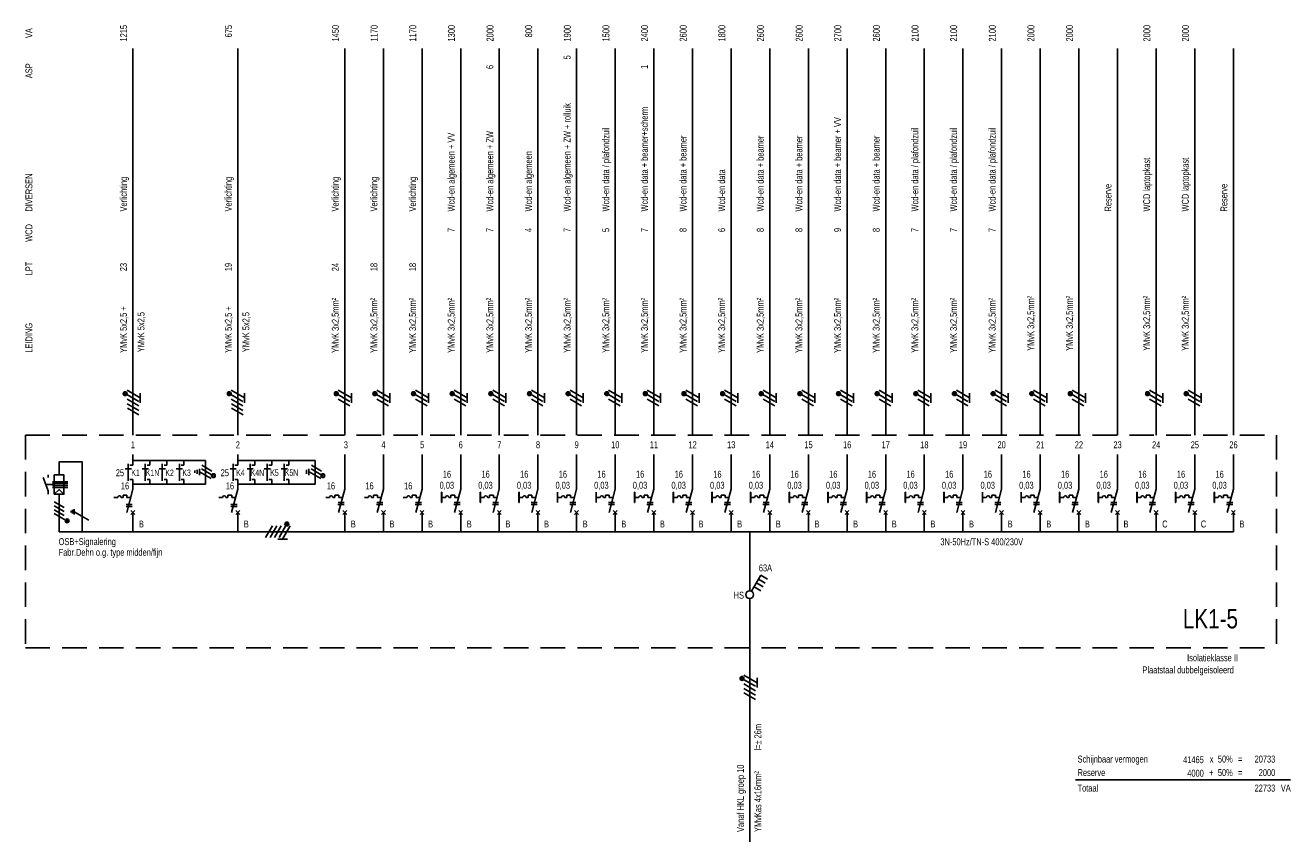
# Model space of a CAD drawing. Header units: millimetres. Extents: x -30977 to 210218, y -180497 to 109503.
# Tile 24 of 31: x 7973 to 40725, y -27609 to -6490. Entities that reach past the tile are written whole.
import ezdxf
from ezdxf.enums import TextEntityAlignment as Align

# ---------------------------------------------------------------- set-up
doc = ezdxf.new("R2010")
doc.units = ezdxf.units.MM
doc.header["$LTSCALE"] = 100
doc.linetypes.add('DASHED', pattern=[19.05, 12.7, -6.35])
doc.linetypes.add('HIDDEN', pattern=[9.525, 6.35, -3.175])
doc.layers.add('EL$1--_', color=3, linetype='Continuous')
doc.layers.add('ET------_SCHAKEL', color=7, linetype='Continuous')
doc.styles.add('SMAL', font='B-GBP.SHX', dxfattribs={"width": 0.8})

# ---------------------------------------------------------------- blocks, each defined once
blk = doc.blocks.new('STELSEL')
at = {"color": 7, "style": 'SMAL', "width": 0.8}
blk.add_attdef('STELSEL', text='', height=180, dxfattribs=at).set_placement((0, -350), align=Align.RIGHT)
blk = doc.blocks.new('KASTTYPE')
at = {"color": 4, "style": 'SMAL', "width": 0.8}
blk.add_attdef('KAST', text='', height=500, dxfattribs=at).set_placement((-500, 500), align=Align.RIGHT)
at = {"color": 7, "style": 'SMAL', "width": 0.8}
blk.add_attdef('TYPE', text='', height=180, dxfattribs=at).set_placement((-500, -350), align=Align.RIGHT)
blk = doc.blocks.new('ES-IS001')
at = {"color": 7, "linetype": 'Continuous', "style": 'SMAL', "width": 0.8}
for s, p in [('VA', (0, 10270)), ('ASP', (0, 9232)), ('DIVERSEN', (0, 5782)), ('WCD', (0, 5000)), ('LPT', (0, 4132)), ('LEIDING', (0, 2132))]:
    blk.add_text(s, height=180, rotation=90, dxfattribs=at).set_placement(p, align=Align.TOP_LEFT)
blk = doc.blocks.new('ES-IS000')
blk.add_line((0, 0), (0, 10000))
at = {"color": 7, "style": 'SMAL', "width": 0.8}
for tag, p in [('VA', (-150, 10610)), ('ASP', (-155, 9577)), ('WCD', (-155, 5358)), ('LPT', (-155, 4453))]:
    blk.add_attdef(tag, text='', height=180, rotation=90, dxfattribs=at).set_placement(p, align=Align.RIGHT)
for tag, p in [('DIVERSEN', (-155, 5783)), ('DIVERSEN', (343, 5799)), ('LEIDING', (-155, 2127)), ('LEIDING', (300, 2145))]:
    blk.add_attdef(tag, p, '', height=180, rotation=90, dxfattribs=at)
blk.add_attdef('GR', text='', height=180, dxfattribs=at).set_placement((2, -342), align=Align.MIDDLE)
blk = doc.blocks.new('ES-IT041')
for p, q in [((288, 500), (50, 87)), ((461, 400), (288, 500)), ((116, 202), (289, 102)), ((173, 301), (346, 201))]:
    blk.add_line(p, q)
blk.add_lwpolyline([(231, 400), (404, 300)])
blk.add_circle((0, 0), 100)
at = {"layer": 'ET------_SCHAKEL', "style": 'SMAL', "width": 0.8}
blk.add_attdef('SL', text='', height=180, dxfattribs=at).set_placement((407, 600), align=Align.CENTER)
blk = doc.blocks.new('ES-IS118')
blk.add_line((0, -5000), (0, 0))
at = {"color": 7, "style": 'SMAL', "width": 0.8}
for tag, p in [('LEIDING', (-150, -4750)), ('VANAF', (300, -4750))]:
    blk.add_attdef(tag, p, '', height=180, rotation=90, dxfattribs=at)
blk = doc.blocks.new('ES-ITG09')
for p, q in [((-318, -150), (-144, 150)), ((-202, -150), (-29, 150)), ((-87, -150), (87, 150)), ((29, -150), (206, 157)), ((121, -190), (318, 150)), ((281, 200), (181, 200)), ((277, 220), (185, 220)), ((277, 180), (185, 180)), ((261, 240), (201, 240)), ((261, 160), (201, 160)), ((-4, -190), (246, -190))]:
    blk.add_line(p, q)
blk.add_circle((231, 200), 50)
blk = doc.blocks.new('ES-IS107')
for p, q in [((0, 2000), (0, 1100)), ((0, 1100), (-161, 500)), ((-50, 450), (50, 550)), ((-50, 550), (50, 450)), ((0, 500), (0, 0))]:
    blk.add_line(p, q)
at = {"color": 7}
for p, q in [((-392, 888), (-490, 888)), ((-307, 888), (-255, 888)), ((-254, 950), (-154, 950)), ((-254, 889), (-254, 950)), ((-178, 704), (-17, 704)), ((-172, 754), (-17, 754)), ((-154, 950), (-154, 889)), ((-154, 889), (-57, 889))]:
    blk.add_line(p, q, dxfattribs=at)
blk.add_arc((-349, 888), 43.4, 0, 180, dxfattribs=at)
at = {"color": 7, "style": 'SMAL', "width": 0.8}
blk.add_attdef('IN', text='', height=180, dxfattribs=at).set_placement((-358, 1187), align=Align.MIDDLE)
blk = doc.blocks.new('ES-IS106')
for p, q in [((0, 2000), (0, 1100)), ((-497, 888), (-497, 1021)), ((-497, 1021), (-490, 1021)), ((-494, 1021), (-494, 754)), ((-490, 888), (-490, 1021)), ((0, 1100), (-161, 500)), ((-497, 754), (-497, 888)), ((-497, 754), (-490, 754)), ((-490, 754), (-490, 888)), ((-50, 450), (50, 550)), ((-50, 550), (50, 450)), ((0, 500), (0, 0))]:
    blk.add_line(p, q)
at = {"color": 7}
for p, q in [((-392, 888), (-490, 888)), ((-307, 888), (-255, 888)), ((-254, 950), (-154, 950)), ((-254, 889), (-254, 950)), ((-178, 704), (-17, 704)), ((-172, 754), (-17, 754)), ((-154, 950), (-154, 889)), ((-154, 889), (-57, 889))]:
    blk.add_line(p, q, dxfattribs=at)
blk.add_arc((-349, 888), 43.4, 0, 180, dxfattribs=at)
at = {"color": 7, "style": 'SMAL', "width": 0.8}
for tag, p in [('IN', (-355, 1488)), ('ID', (-358, 1187))]:
    blk.add_attdef(tag, text='', height=180, dxfattribs=at).set_placement(p, align=Align.MIDDLE)
blk = doc.blocks.new('*U146')
for p, q in [((-437, -157), (-264, 143)), ((-319, -153), (-146, 147)), ((-202, -150), (-29, 150)), ((-87, -150), (90, 157)), ((6, -190), (202, 150)), ((165, 200), (65, 200)), ((161, 220), (70, 220)), ((161, 180), (70, 180)), ((145, 240), (85, 240)), ((145, 160), (85, 160)), ((-119, -190), (131, -190))]:
    blk.add_line(p, q)
blk.add_circle((115, 200), 50)
blk = doc.blocks.new('*U147')
for p, q in [((-202, -150), (-29, 150)), ((-87, -150), (90, 157)), ((6, -190), (202, 150)), ((165, 200), (65, 200)), ((161, 220), (70, 220)), ((161, 180), (70, 180)), ((145, 240), (85, 240)), ((145, 160), (85, 160)), ((-119, -190), (131, -190))]:
    blk.add_line(p, q)
blk.add_circle((115, 200), 50)

msp = doc.modelspace()

# ---------------------------------------------------------------- linework, layer by layer
at = {"layer": 'EL$1--_', "color": 10, "linetype": 'HIDDEN'}
for p, q in [((7977, -17091), (40361, -17091)), ((7977, -17091), (7977, -22591)), ((40361, -17091), (40361, -22591)), ((7977, -22591), (40361, -22591))]:
    msp.add_line(p, q, dxfattribs=at)
at = {"layer": 'EL$1--_'}
for p, q in [((10758, -17591), (10758, -17871)), ((13473, -17591), (13473, -17871)), ((10558, -17967), (10719, -17967)), ((10999, -17967), (11160, -17967)), ((11199, -17748), (11199, -17871)), ((11440, -17967), (11601, -17967)), ((11640, -17748), (11640, -17871)), ((11881, -17967), (12042, -17967)), ((12080, -17748), (12080, -17871)), ((12359, -18005), (12359, -18065)), ((12420, -17992), (12420, -18092)), ((12480, -17966), (12480, -18131)), ((12538, -17966), (12841, -18141)), ((12545, -17872), (12805, -18022)), ((13273, -17967), (13434, -17967)), ((13714, -17967), (13875, -17967)), ((13914, -17748), (13914, -17871)), ((14155, -17967), (14316, -17967)), ((14355, -17748), (14355, -17871)), ((14596, -17967), (14757, -17967)), ((14796, -17748), (14796, -17871)), ((15254, -17992), (15254, -18092)), ((15313, -17966), (15313, -18131)), ((15371, -17966), (15675, -18141)), ((15378, -17872), (15638, -18022)), ((8567, -18535), (8438, -18189)), ((8567, -18120), (8567, -18189)), ((10758, -18237), (10758, -18491)), ((11199, -18237), (11199, -18360)), ((11640, -18237), (11640, -18360)), ((12080, -18237), (12080, -18360)), ((12485, -18039), (12788, -18214)), ((13473, -18237), (13473, -18491)), ((13914, -18237), (13914, -18360)), ((14355, -18237), (14355, -18360)), ((14796, -18237), (14796, -18360)), ((15318, -18039), (15621, -18214)), ((8567, -18620), (8567, -18535)), ((10504, -18702), (10504, -18641)), ((10504, -18641), (10604, -18641)), ((10758, -18491), (10597, -19091)), ((10604, -18641), (10604, -18702)), ((13219, -18702), (13219, -18641)), ((13219, -18641), (13319, -18641)), ((13473, -18491), (13312, -19091)), ((13319, -18641), (13319, -18702)), ((8719, -18817), (8979, -18967)), ((8719, -18919), (8979, -19069)), ((10366, -18703), (10267, -18703)), ((10451, -18703), (10503, -18703)), ((10580, -18887), (10740, -18887)), ((10580, -18937), (10740, -18937)), ((10604, -18702), (10701, -18702)), ((13081, -18703), (12982, -18703)), ((13166, -18703), (13218, -18703)), ((13295, -18887), (13456, -18887)), ((13295, -18937), (13456, -18937)), ((13319, -18702), (13416, -18702)), ((8719, -19021), (8979, -19171)), ((8719, -19119), (9015, -19291)), ((9236, -19072), (9615, -19291)), ((10708, -19141), (10808, -19041)), ((10708, -19041), (10808, -19141)), ((10758, -19091), (10758, -19591)), ((13423, -19141), (13523, -19041)), ((13423, -19041), (13523, -19141)), ((13473, -19091), (13473, -19591))]:
    msp.add_line(p, q, dxfattribs=at)
for points in [[(8849, -18120), (8849, -17786), (9449, -17786), (9449, -19591)], [(10639, -18277), (10639, -17831)], [(10758, -17871), (10683, -17871)], [(12640, -17748), (10758, -17748)], [(11079, -18277), (11079, -17831)], [(11199, -17871), (11124, -17871)], [(11520, -18277), (11520, -17831)], [(11640, -17871), (11565, -17871)], [(11961, -18277), (11961, -17831)], [(12080, -17871), (12005, -17871)], [(12640, -17748), (12640, -18360)], [(13354, -18277), (13354, -17831)], [(13473, -17871), (13398, -17871)], [(15473, -17748), (13473, -17748)], [(13795, -18277), (13795, -17831)], [(13914, -17871), (13839, -17871)], [(14235, -18277), (14235, -17831)], [(14355, -17871), (14280, -17871)], [(14676, -18277), (14676, -17831)], [(14796, -17871), (14721, -17871)], [(15473, -17748), (15473, -18360)], [(8674, -18296), (9074, -18296)], [(10758, -18237), (10683, -18237)], [(11199, -18237), (11124, -18237)], [(11640, -18237), (11565, -18237)], [(12080, -18237), (12005, -18237)], [(13473, -18237), (13398, -18237)], [(13914, -18237), (13839, -18237)], [(14355, -18237), (14280, -18237)], [(14796, -18237), (14721, -18237)], [(8674, -18346), (9074, -18346)], [(8674, -18396), (9074, -18396)], [(8674, -18446), (9074, -18446)], [(8974, -18620), (8849, -18501), (8724, -18620)], [(8849, -19591), (8849, -18620)], [(12640, -18360), (10758, -18360)], [(15473, -18360), (13473, -18360)], [(9160, -19053), (9160, -19091)], [(9198, -19028), (9198, -19116)], [(9236, -19003), (9236, -19141)], [(39242, -19591), (8849, -19591)], [(26723, -21118), (26723, -19591)], [(26723, -21986), (26723, -21318)], [(26723, -22609), (26723, -21986)], [(35153, -26010), (40720, -26010)]]:
    msp.add_lwpolyline(points, dxfattribs=at)
msp.add_lwpolyline([(8724, -18620), (8974, -18620), (8974, -18120), (8724, -18120)], close=True, dxfattribs=at)
at = {"layer": 'EL$1--_', "linetype": 'DASHED'}
msp.add_lwpolyline([(8724, -18370), (8505, -18370)], dxfattribs=at)
at = {"layer": 'EL$1--_'}
for centre, radius in [((12841, -18141), 50), ((12841, -18141), 40), ((15675, -18141), 50), ((15675, -18141), 40), ((9057, -19310), 50), ((9057, -19310), 40), ((9057, -19310), 30), ((9057, -19310), 20), ((9057, -19310), 10)]:
    msp.add_circle(centre, radius, dxfattribs=at)
for centre in [(10409, -18703), (13124, -18703)]:
    msp.add_arc(centre, 43.4, 0, 180, dxfattribs=at)

# ---------------------------------------------------------------- block references
ref = msp.add_blockref('ES-IS000', (10758, -17091), dxfattribs=at)
ref.add_attrib('GR', '1', dxfattribs={"layer": '0', "color": 7, "height": 180, "style": 'SMAL', "width": 0.8}).set_placement((10760, -17341), align=Align.MIDDLE)
ref.add_attrib('LEIDING', 'YMvK 5x2,5 +', (10603, -14964), dxfattribs={"layer": '0', "color": 7, "height": 180, "rotation": 90, "style": 'SMAL', "width": 0.8})
ref.add_attrib('LEIDING', 'YMvK 5x2,5', (11058, -14946), dxfattribs={"layer": '0', "color": 7, "height": 180, "rotation": 90, "style": 'SMAL', "width": 0.8})
ref.add_attrib('LPT', '23', dxfattribs={"layer": '0', "color": 7, "height": 180, "rotation": 90, "style": 'SMAL', "width": 0.8}).set_placement((10603, -12637), align=Align.RIGHT)
ref.add_attrib('DIVERSEN', 'Verlichting', (10603, -11307), dxfattribs={"layer": '0', "color": 7, "height": 180, "rotation": 90, "style": 'SMAL', "width": 0.8})
ref.add_attrib('VA', '1215', dxfattribs={"layer": '0', "color": 7, "height": 180, "rotation": 90, "style": 'SMAL', "width": 0.8}).set_placement((10608, -6481), align=Align.RIGHT)
ref = msp.add_blockref('ES-IS000', (13473, -17091), dxfattribs=at)
ref.add_attrib('GR', '2', dxfattribs={"layer": '0', "color": 7, "height": 180, "style": 'SMAL', "width": 0.8}).set_placement((13475, -17341), align=Align.MIDDLE)
ref.add_attrib('LEIDING', 'YMvK 5x2,5 +', (13318, -14964), dxfattribs={"layer": '0', "color": 7, "height": 180, "rotation": 90, "style": 'SMAL', "width": 0.8})
ref.add_attrib('LEIDING', 'YMvK 5x2,5', (13773, -14946), dxfattribs={"layer": '0', "color": 7, "height": 180, "rotation": 90, "style": 'SMAL', "width": 0.8})
ref.add_attrib('LPT', '19', dxfattribs={"layer": '0', "color": 7, "height": 180, "rotation": 90, "style": 'SMAL', "width": 0.8}).set_placement((13318, -12637), align=Align.RIGHT)
ref.add_attrib('DIVERSEN', 'Verlichting', (13318, -11307), dxfattribs={"layer": '0', "color": 7, "height": 180, "rotation": 90, "style": 'SMAL', "width": 0.8})
ref.add_attrib('VA', '675', dxfattribs={"layer": '0', "color": 7, "height": 180, "rotation": 90, "style": 'SMAL', "width": 0.8}).set_placement((13323, -6481), align=Align.RIGHT)
ref = msp.add_blockref('ES-IS000', (16242, -17091), dxfattribs=at)
ref.add_attrib('GR', ' 3', dxfattribs={"layer": '0', "color": 7, "height": 180, "style": 'SMAL', "width": 0.8}).set_placement((16244, -17341), align=Align.MIDDLE)
ref.add_attrib('LEIDING', 'YMvK 3x2,5mm²', (16087, -14964), dxfattribs={"layer": '0', "color": 7, "height": 180, "rotation": 90, "style": 'SMAL', "width": 0.8})
ref.add_attrib('LPT', '24', dxfattribs={"layer": '0', "color": 7, "height": 180, "rotation": 90, "style": 'SMAL', "width": 0.8}).set_placement((16087, -12637), align=Align.RIGHT)
ref.add_attrib('DIVERSEN', 'Verlichting', (16087, -11307), dxfattribs={"layer": '0', "color": 7, "height": 180, "rotation": 90, "style": 'SMAL', "width": 0.8})
ref.add_attrib('VA', '1450', dxfattribs={"layer": '0', "color": 7, "height": 180, "rotation": 90, "style": 'SMAL', "width": 0.8}).set_placement((16092, -6481), align=Align.RIGHT)
ref = msp.add_blockref('ES-IS000', (17242, -17091), dxfattribs=at)
ref.add_attrib('GR', '4', dxfattribs={"layer": '0', "color": 7, "height": 180, "style": 'SMAL', "width": 0.8}).set_placement((17244, -17341), align=Align.MIDDLE)
ref.add_attrib('LEIDING', 'YMvK 3x2,5mm²', (17087, -14964), dxfattribs={"layer": '0', "color": 7, "height": 180, "rotation": 90, "style": 'SMAL', "width": 0.8})
ref.add_attrib('LPT', '18', dxfattribs={"layer": '0', "color": 7, "height": 180, "rotation": 90, "style": 'SMAL', "width": 0.8}).set_placement((17087, -12637), align=Align.RIGHT)
ref.add_attrib('DIVERSEN', 'Verlichting', (17087, -11307), dxfattribs={"layer": '0', "color": 7, "height": 180, "rotation": 90, "style": 'SMAL', "width": 0.8})
ref.add_attrib('VA', '1170', dxfattribs={"layer": '0', "color": 7, "height": 180, "rotation": 90, "style": 'SMAL', "width": 0.8}).set_placement((17092, -6481), align=Align.RIGHT)
ref = msp.add_blockref('ES-IS000', (18242, -17091), dxfattribs=at)
ref.add_attrib('GR', '5', dxfattribs={"layer": '0', "color": 7, "height": 180, "style": 'SMAL', "width": 0.8}).set_placement((18244, -17341), align=Align.MIDDLE)
ref.add_attrib('LEIDING', 'YMvK 3x2,5mm²', (18087, -14964), dxfattribs={"layer": '0', "color": 7, "height": 180, "rotation": 90, "style": 'SMAL', "width": 0.8})
ref.add_attrib('LPT', '18', dxfattribs={"layer": '0', "color": 7, "height": 180, "rotation": 90, "style": 'SMAL', "width": 0.8}).set_placement((18087, -12637), align=Align.RIGHT)
ref.add_attrib('DIVERSEN', 'Verlichting', (18087, -11307), dxfattribs={"layer": '0', "color": 7, "height": 180, "rotation": 90, "style": 'SMAL', "width": 0.8})
ref.add_attrib('VA', '1170', dxfattribs={"layer": '0', "color": 7, "height": 180, "rotation": 90, "style": 'SMAL', "width": 0.8}).set_placement((18092, -6481), align=Align.RIGHT)
ref = msp.add_blockref('ES-IS000', (19242, -17091), dxfattribs=at)
ref.add_attrib('GR', '6', dxfattribs={"layer": '0', "color": 7, "height": 180, "style": 'SMAL', "width": 0.8}).set_placement((19244, -17341), align=Align.MIDDLE)
ref.add_attrib('LEIDING', 'YMvK 3x2,5mm²', (19087, -14964), dxfattribs={"layer": '0', "color": 7, "height": 180, "rotation": 90, "style": 'SMAL', "width": 0.8})
ref.add_attrib('WCD', '7', dxfattribs={"layer": '0', "color": 7, "height": 180, "rotation": 90, "style": 'SMAL', "width": 0.8}).set_placement((19087, -11732), align=Align.RIGHT)
ref.add_attrib('DIVERSEN', 'Wcd-en algemeen + VV', (19087, -11307), dxfattribs={"layer": '0', "color": 7, "height": 180, "rotation": 90, "style": 'SMAL', "width": 0.8})
ref.add_attrib('VA', '1300', dxfattribs={"layer": '0', "color": 7, "height": 180, "rotation": 90, "style": 'SMAL', "width": 0.8}).set_placement((19092, -6481), align=Align.RIGHT)
ref = msp.add_blockref('ES-IS000', (20242, -17091), dxfattribs=at)
ref.add_attrib('GR', '7', dxfattribs={"layer": '0', "color": 7, "height": 180, "style": 'SMAL', "width": 0.8}).set_placement((20244, -17341), align=Align.MIDDLE)
ref.add_attrib('LEIDING', 'YMvK 3x2,5mm²', (20087, -14964), dxfattribs={"layer": '0', "color": 7, "height": 180, "rotation": 90, "style": 'SMAL', "width": 0.8})
ref.add_attrib('WCD', '7', dxfattribs={"layer": '0', "color": 7, "height": 180, "rotation": 90, "style": 'SMAL', "width": 0.8}).set_placement((20087, -11732), align=Align.RIGHT)
ref.add_attrib('DIVERSEN', 'Wcd-en algemeen + ZW', (20087, -11307), dxfattribs={"layer": '0', "color": 7, "height": 180, "rotation": 90, "style": 'SMAL', "width": 0.8})
ref.add_attrib('ASP', '6', dxfattribs={"layer": '0', "color": 7, "height": 180, "rotation": 90, "style": 'SMAL', "width": 0.8}).set_placement((20087, -7514), align=Align.RIGHT)
ref.add_attrib('VA', '2000', dxfattribs={"layer": '0', "color": 7, "height": 180, "rotation": 90, "style": 'SMAL', "width": 0.8}).set_placement((20092, -6481), align=Align.RIGHT)
ref = msp.add_blockref('ES-IS000', (21242, -17091), dxfattribs=at)
ref.add_attrib('GR', '8', dxfattribs={"layer": '0', "color": 7, "height": 180, "style": 'SMAL', "width": 0.8}).set_placement((21244, -17341), align=Align.MIDDLE)
ref.add_attrib('LEIDING', 'YMvK 3x2,5mm²', (21087, -14964), dxfattribs={"layer": '0', "color": 7, "height": 180, "rotation": 90, "style": 'SMAL', "width": 0.8})
ref.add_attrib('WCD', '4', dxfattribs={"layer": '0', "color": 7, "height": 180, "rotation": 90, "style": 'SMAL', "width": 0.8}).set_placement((21087, -11732), align=Align.RIGHT)
ref.add_attrib('DIVERSEN', 'Wcd-en algemeen', (21087, -11307), dxfattribs={"layer": '0', "color": 7, "height": 180, "rotation": 90, "style": 'SMAL', "width": 0.8})
ref.add_attrib('VA', '800', dxfattribs={"layer": '0', "color": 7, "height": 180, "rotation": 90, "style": 'SMAL', "width": 0.8}).set_placement((21092, -6481), align=Align.RIGHT)
ref = msp.add_blockref('ES-IS000', (22242, -17091), dxfattribs=at)
ref.add_attrib('GR', '9', dxfattribs={"layer": '0', "color": 7, "height": 180, "style": 'SMAL', "width": 0.8}).set_placement((22244, -17341), align=Align.MIDDLE)
ref.add_attrib('LEIDING', 'YMvK 3x2,5mm²', (22087, -14964), dxfattribs={"layer": '0', "color": 7, "height": 180, "rotation": 90, "style": 'SMAL', "width": 0.8})
ref.add_attrib('WCD', '7', dxfattribs={"layer": '0', "color": 7, "height": 180, "rotation": 90, "style": 'SMAL', "width": 0.8}).set_placement((22087, -11732), align=Align.RIGHT)
ref.add_attrib('DIVERSEN', 'Wcd-en algemeen + ZW + rolluik', (22087, -11307), dxfattribs={"layer": '0', "color": 7, "height": 180, "rotation": 90, "style": 'SMAL', "width": 0.8})
ref.add_attrib('ASP', '5', dxfattribs={"layer": '0', "color": 7, "height": 180, "rotation": 90, "style": 'SMAL', "width": 0.8}).set_placement((22087, -7265), align=Align.RIGHT)
ref.add_attrib('VA', '1900', dxfattribs={"layer": '0', "color": 7, "height": 180, "rotation": 90, "style": 'SMAL', "width": 0.8}).set_placement((22092, -6481), align=Align.RIGHT)
ref = msp.add_blockref('ES-IS000', (23242, -17091), dxfattribs=at)
ref.add_attrib('GR', '10', dxfattribs={"layer": '0', "color": 7, "height": 180, "style": 'SMAL', "width": 0.8}).set_placement((23244, -17341), align=Align.MIDDLE)
ref.add_attrib('LEIDING', 'YMvK 3x2,5mm²', (23087, -14964), dxfattribs={"layer": '0', "color": 7, "height": 180, "rotation": 90, "style": 'SMAL', "width": 0.8})
ref.add_attrib('WCD', '5', dxfattribs={"layer": '0', "color": 7, "height": 180, "rotation": 90, "style": 'SMAL', "width": 0.8}).set_placement((23087, -11732), align=Align.RIGHT)
ref.add_attrib('DIVERSEN', 'Wcd-en data / plafondzuil', (23087, -11307), dxfattribs={"layer": '0', "color": 7, "height": 180, "rotation": 90, "style": 'SMAL', "width": 0.8})
ref.add_attrib('VA', '1500', dxfattribs={"layer": '0', "color": 7, "height": 180, "rotation": 90, "style": 'SMAL', "width": 0.8}).set_placement((23092, -6481), align=Align.RIGHT)
ref = msp.add_blockref('ES-IS000', (24242, -17091), dxfattribs=at)
ref.add_attrib('GR', '11', dxfattribs={"layer": '0', "color": 7, "height": 180, "style": 'SMAL', "width": 0.8}).set_placement((24244, -17341), align=Align.MIDDLE)
ref.add_attrib('LEIDING', 'YMvK 3x2,5mm²', (24087, -14964), dxfattribs={"layer": '0', "color": 7, "height": 180, "rotation": 90, "style": 'SMAL', "width": 0.8})
ref.add_attrib('WCD', '7', dxfattribs={"layer": '0', "color": 7, "height": 180, "rotation": 90, "style": 'SMAL', "width": 0.8}).set_placement((24087, -11732), align=Align.RIGHT)
ref.add_attrib('DIVERSEN', 'Wcd-en data + beamer+scherm', (24087, -11307), dxfattribs={"layer": '0', "color": 7, "height": 180, "rotation": 90, "style": 'SMAL', "width": 0.8})
ref.add_attrib('ASP', '1', dxfattribs={"layer": '0', "color": 7, "height": 180, "rotation": 90, "style": 'SMAL', "width": 0.8}).set_placement((24087, -7514), align=Align.RIGHT)
ref.add_attrib('VA', '2400', dxfattribs={"layer": '0', "color": 7, "height": 180, "rotation": 90, "style": 'SMAL', "width": 0.8}).set_placement((24092, -6481), align=Align.RIGHT)
ref = msp.add_blockref('ES-IS000', (25242, -17091), dxfattribs=at)
ref.add_attrib('GR', '12', dxfattribs={"layer": '0', "color": 7, "height": 180, "style": 'SMAL', "width": 0.8}).set_placement((25244, -17341), align=Align.MIDDLE)
ref.add_attrib('LEIDING', 'YMvK 3x2,5mm²', (25087, -14964), dxfattribs={"layer": '0', "color": 7, "height": 180, "rotation": 90, "style": 'SMAL', "width": 0.8})
ref.add_attrib('WCD', '8', dxfattribs={"layer": '0', "color": 7, "height": 180, "rotation": 90, "style": 'SMAL', "width": 0.8}).set_placement((25087, -11732), align=Align.RIGHT)
ref.add_attrib('DIVERSEN', 'Wcd-en data + beamer', (25087, -11307), dxfattribs={"layer": '0', "color": 7, "height": 180, "rotation": 90, "style": 'SMAL', "width": 0.8})
ref.add_attrib('VA', '2600', dxfattribs={"layer": '0', "color": 7, "height": 180, "rotation": 90, "style": 'SMAL', "width": 0.8}).set_placement((25092, -6481), align=Align.RIGHT)
ref = msp.add_blockref('ES-IS000', (26242, -17091), dxfattribs=at)
ref.add_attrib('GR', '13', dxfattribs={"layer": '0', "color": 7, "height": 180, "style": 'SMAL', "width": 0.8}).set_placement((26244, -17341), align=Align.MIDDLE)
ref.add_attrib('LEIDING', 'YMvK 3x2,5mm²', (26087, -14964), dxfattribs={"layer": '0', "color": 7, "height": 180, "rotation": 90, "style": 'SMAL', "width": 0.8})
ref.add_attrib('WCD', '6', dxfattribs={"layer": '0', "color": 7, "height": 180, "rotation": 90, "style": 'SMAL', "width": 0.8}).set_placement((26087, -11732), align=Align.RIGHT)
ref.add_attrib('DIVERSEN', 'Wcd-en data ', (26087, -11307), dxfattribs={"layer": '0', "color": 7, "height": 180, "rotation": 90, "style": 'SMAL', "width": 0.8})
ref.add_attrib('VA', '1800', dxfattribs={"layer": '0', "color": 7, "height": 180, "rotation": 90, "style": 'SMAL', "width": 0.8}).set_placement((26092, -6481), align=Align.RIGHT)
ref = msp.add_blockref('ES-IS000', (27242, -17091), dxfattribs=at)
ref.add_attrib('GR', '14', dxfattribs={"layer": '0', "color": 7, "height": 180, "style": 'SMAL', "width": 0.8}).set_placement((27244, -17341), align=Align.MIDDLE)
ref.add_attrib('LEIDING', 'YMvK 3x2,5mm²', (27087, -14964), dxfattribs={"layer": '0', "color": 7, "height": 180, "rotation": 90, "style": 'SMAL', "width": 0.8})
ref.add_attrib('WCD', '8', dxfattribs={"layer": '0', "color": 7, "height": 180, "rotation": 90, "style": 'SMAL', "width": 0.8}).set_placement((27087, -11732), align=Align.RIGHT)
ref.add_attrib('DIVERSEN', 'Wcd-en data + beamer', (27087, -11307), dxfattribs={"layer": '0', "color": 7, "height": 180, "rotation": 90, "style": 'SMAL', "width": 0.8})
ref.add_attrib('VA', '2600', dxfattribs={"layer": '0', "color": 7, "height": 180, "rotation": 90, "style": 'SMAL', "width": 0.8}).set_placement((27092, -6481), align=Align.RIGHT)
ref = msp.add_blockref('ES-IS000', (28242, -17091), dxfattribs=at)
ref.add_attrib('GR', '15', dxfattribs={"layer": '0', "color": 7, "height": 180, "style": 'SMAL', "width": 0.8}).set_placement((28244, -17341), align=Align.MIDDLE)
ref.add_attrib('LEIDING', 'YMvK 3x2,5mm²', (28087, -14964), dxfattribs={"layer": '0', "color": 7, "height": 180, "rotation": 90, "style": 'SMAL', "width": 0.8})
ref.add_attrib('WCD', '8', dxfattribs={"layer": '0', "color": 7, "height": 180, "rotation": 90, "style": 'SMAL', "width": 0.8}).set_placement((28087, -11732), align=Align.RIGHT)
ref.add_attrib('DIVERSEN', 'Wcd-en data + beamer', (28087, -11307), dxfattribs={"layer": '0', "color": 7, "height": 180, "rotation": 90, "style": 'SMAL', "width": 0.8})
ref.add_attrib('VA', '2600', dxfattribs={"layer": '0', "color": 7, "height": 180, "rotation": 90, "style": 'SMAL', "width": 0.8}).set_placement((28092, -6481), align=Align.RIGHT)
ref = msp.add_blockref('ES-IS000', (29242, -17091), dxfattribs=at)
ref.add_attrib('GR', '16', dxfattribs={"layer": '0', "color": 7, "height": 180, "style": 'SMAL', "width": 0.8}).set_placement((29244, -17341), align=Align.MIDDLE)
ref.add_attrib('LEIDING', 'YMvK 3x2,5mm²', (29087, -14964), dxfattribs={"layer": '0', "color": 7, "height": 180, "rotation": 90, "style": 'SMAL', "width": 0.8})
ref.add_attrib('WCD', '9', dxfattribs={"layer": '0', "color": 7, "height": 180, "rotation": 90, "style": 'SMAL', "width": 0.8}).set_placement((29087, -11732), align=Align.RIGHT)
ref.add_attrib('DIVERSEN', 'Wcd-en data + beamer + VV', (29087, -11307), dxfattribs={"layer": '0', "color": 7, "height": 180, "rotation": 90, "style": 'SMAL', "width": 0.8})
ref.add_attrib('VA', '2700', dxfattribs={"layer": '0', "color": 7, "height": 180, "rotation": 90, "style": 'SMAL', "width": 0.8}).set_placement((29092, -6481), align=Align.RIGHT)
ref = msp.add_blockref('ES-IS000', (30242, -17091), dxfattribs=at)
ref.add_attrib('GR', '17', dxfattribs={"layer": '0', "color": 7, "height": 180, "style": 'SMAL', "width": 0.8}).set_placement((30244, -17341), align=Align.MIDDLE)
ref.add_attrib('LEIDING', 'YMvK 3x2,5mm²', (30087, -14964), dxfattribs={"layer": '0', "color": 7, "height": 180, "rotation": 90, "style": 'SMAL', "width": 0.8})
ref.add_attrib('WCD', '8', dxfattribs={"layer": '0', "color": 7, "height": 180, "rotation": 90, "style": 'SMAL', "width": 0.8}).set_placement((30087, -11732), align=Align.RIGHT)
ref.add_attrib('DIVERSEN', 'Wcd-en data + beamer', (30087, -11307), dxfattribs={"layer": '0', "color": 7, "height": 180, "rotation": 90, "style": 'SMAL', "width": 0.8})
ref.add_attrib('VA', '2600', dxfattribs={"layer": '0', "color": 7, "height": 180, "rotation": 90, "style": 'SMAL', "width": 0.8}).set_placement((30092, -6481), align=Align.RIGHT)
ref = msp.add_blockref('ES-IS000', (31242, -17091), dxfattribs=at)
ref.add_attrib('GR', '18', dxfattribs={"layer": '0', "color": 7, "height": 180, "style": 'SMAL', "width": 0.8}).set_placement((31244, -17341), align=Align.MIDDLE)
ref.add_attrib('LEIDING', 'YMvK 3x2,5mm²', (31087, -14964), dxfattribs={"layer": '0', "color": 7, "height": 180, "rotation": 90, "style": 'SMAL', "width": 0.8})
ref.add_attrib('WCD', '7', dxfattribs={"layer": '0', "color": 7, "height": 180, "rotation": 90, "style": 'SMAL', "width": 0.8}).set_placement((31087, -11732), align=Align.RIGHT)
ref.add_attrib('DIVERSEN', 'Wcd-en data / plafondzuil', (31087, -11307), dxfattribs={"layer": '0', "color": 7, "height": 180, "rotation": 90, "style": 'SMAL', "width": 0.8})
ref.add_attrib('VA', '2100', dxfattribs={"layer": '0', "color": 7, "height": 180, "rotation": 90, "style": 'SMAL', "width": 0.8}).set_placement((31092, -6481), align=Align.RIGHT)
ref = msp.add_blockref('ES-IS000', (32242, -17091), dxfattribs=at)
ref.add_attrib('GR', '19', dxfattribs={"layer": '0', "color": 7, "height": 180, "style": 'SMAL', "width": 0.8}).set_placement((32244, -17341), align=Align.MIDDLE)
ref.add_attrib('LEIDING', 'YMvK 3x2,5mm²', (32087, -14964), dxfattribs={"layer": '0', "color": 7, "height": 180, "rotation": 90, "style": 'SMAL', "width": 0.8})
ref.add_attrib('WCD', '7', dxfattribs={"layer": '0', "color": 7, "height": 180, "rotation": 90, "style": 'SMAL', "width": 0.8}).set_placement((32087, -11732), align=Align.RIGHT)
ref.add_attrib('DIVERSEN', 'Wcd-en data / plafondzuil', (32087, -11307), dxfattribs={"layer": '0', "color": 7, "height": 180, "rotation": 90, "style": 'SMAL', "width": 0.8})
ref.add_attrib('VA', '2100', dxfattribs={"layer": '0', "color": 7, "height": 180, "rotation": 90, "style": 'SMAL', "width": 0.8}).set_placement((32092, -6481), align=Align.RIGHT)
ref = msp.add_blockref('ES-IS000', (33242, -17091), dxfattribs=at)
ref.add_attrib('GR', '20', dxfattribs={"layer": '0', "color": 7, "height": 180, "style": 'SMAL', "width": 0.8}).set_placement((33244, -17341), align=Align.MIDDLE)
ref.add_attrib('LEIDING', 'YMvK 3x2,5mm²', (33087, -14964), dxfattribs={"layer": '0', "color": 7, "height": 180, "rotation": 90, "style": 'SMAL', "width": 0.8})
ref.add_attrib('WCD', '7', dxfattribs={"layer": '0', "color": 7, "height": 180, "rotation": 90, "style": 'SMAL', "width": 0.8}).set_placement((33087, -11732), align=Align.RIGHT)
ref.add_attrib('DIVERSEN', 'Wcd-en data / plafondzuil', (33087, -11307), dxfattribs={"layer": '0', "color": 7, "height": 180, "rotation": 90, "style": 'SMAL', "width": 0.8})
ref.add_attrib('VA', '2100', dxfattribs={"layer": '0', "color": 7, "height": 180, "rotation": 90, "style": 'SMAL', "width": 0.8}).set_placement((33092, -6481), align=Align.RIGHT)
ref = msp.add_blockref('ES-IS000', (34242, -17091), dxfattribs=at)
ref.add_attrib('GR', '21', dxfattribs={"layer": '0', "color": 7, "height": 180, "style": 'SMAL', "width": 0.8}).set_placement((34244, -17341), align=Align.MIDDLE)
ref.add_attrib('LEIDING', ' YMvK 3x2,5mm²', (34087, -14964), dxfattribs={"layer": '0', "color": 7, "height": 180, "rotation": 90, "style": 'SMAL', "width": 0.8})
ref.add_attrib('VA', ' 2000', dxfattribs={"layer": '0', "color": 7, "height": 180, "rotation": 90, "style": 'SMAL', "width": 0.8}).set_placement((34092, -6481), align=Align.RIGHT)
ref = msp.add_blockref('ES-IS000', (35242, -17091), dxfattribs=at)
ref.add_attrib('GR', '22', dxfattribs={"layer": '0', "color": 7, "height": 180, "style": 'SMAL', "width": 0.8}).set_placement((35244, -17341), align=Align.MIDDLE)
ref.add_attrib('LEIDING', ' YMvK 3x2,5mm²', (35087, -14964), dxfattribs={"layer": '0', "color": 7, "height": 180, "rotation": 90, "style": 'SMAL', "width": 0.8})
ref.add_attrib('VA', ' 2000', dxfattribs={"layer": '0', "color": 7, "height": 180, "rotation": 90, "style": 'SMAL', "width": 0.8}).set_placement((35092, -6481), align=Align.RIGHT)
ref = msp.add_blockref('ES-IS000', (37242, -17091), dxfattribs=at)
ref.add_attrib('GR', '24', dxfattribs={"layer": '0', "color": 7, "height": 180, "style": 'SMAL', "width": 0.8}).set_placement((37244, -17341), align=Align.MIDDLE)
ref.add_attrib('LEIDING', ' YMvK 3x2,5mm²', (37087, -14964), dxfattribs={"layer": '0', "color": 7, "height": 180, "rotation": 90, "style": 'SMAL', "width": 0.8})
ref.add_attrib('DIVERSEN', 'WCD laptopkast', (37087, -11307), dxfattribs={"layer": '0', "color": 7, "height": 180, "rotation": 90, "style": 'SMAL', "width": 0.8})
ref.add_attrib('VA', ' 2000', dxfattribs={"layer": '0', "color": 7, "height": 180, "rotation": 90, "style": 'SMAL', "width": 0.8}).set_placement((37092, -6481), align=Align.RIGHT)
ref = msp.add_blockref('ES-IS000', (38242, -17091), dxfattribs=at)
ref.add_attrib('GR', '25', dxfattribs={"layer": '0', "color": 7, "height": 180, "style": 'SMAL', "width": 0.8}).set_placement((38244, -17341), align=Align.MIDDLE)
ref.add_attrib('LEIDING', ' YMvK 3x2,5mm²', (38087, -14964), dxfattribs={"layer": '0', "color": 7, "height": 180, "rotation": 90, "style": 'SMAL', "width": 0.8})
ref.add_attrib('DIVERSEN', 'WCD laptopkast', (38087, -11307), dxfattribs={"layer": '0', "color": 7, "height": 180, "rotation": 90, "style": 'SMAL', "width": 0.8})
ref.add_attrib('VA', ' 2000', dxfattribs={"layer": '0', "color": 7, "height": 180, "rotation": 90, "style": 'SMAL', "width": 0.8}).set_placement((38092, -6481), align=Align.RIGHT)
for name, p in [('ES-IS001', (7977, -17091)), ('ES-ITG09', (14512, -19591))]:
    msp.add_blockref(name, p, dxfattribs=at)
ref = msp.add_blockref('ES-IS000', (36242, -17091), dxfattribs=at)
ref.add_attrib('GR', '23', dxfattribs={"layer": '0', "color": 7, "height": 180, "style": 'SMAL', "width": 0.8}).set_placement((36244, -17341), align=Align.MIDDLE)
ref.add_attrib('DIVERSEN', 'Reserve', (36087, -11307), dxfattribs={"layer": '0', "color": 7, "height": 180, "rotation": 90, "style": 'SMAL', "width": 0.8})
ref = msp.add_blockref('ES-IS000', (39242, -17091), dxfattribs=at)
ref.add_attrib('GR', '26', dxfattribs={"layer": '0', "color": 7, "height": 180, "style": 'SMAL', "width": 0.8}).set_placement((39244, -17341), align=Align.MIDDLE)
ref.add_attrib('DIVERSEN', 'Reserve', (39087, -11307), dxfattribs={"layer": '0', "color": 7, "height": 180, "rotation": 90, "style": 'SMAL', "width": 0.8})
at = {"layer": 'EL$1--_', "rotation": 90}
for name, p in [('*U146', (10758, -16134)), ('*U146', (13453, -16134)), ('*U147', (16222, -16134)), ('*U147', (17222, -16134)), ('*U147', (18222, -16134)), ('*U147', (19222, -16134)), ('*U147', (20222, -16134)), ('*U147', (21222, -16134)), ('*U147', (22222, -16134)), ('*U147', (23222, -16134)), ('*U147', (24222, -16134)), ('*U147', (25222, -16134)), ('*U147', (26222, -16134)), ('*U147', (27222, -16134)), ('*U147', (28222, -16134)), ('*U147', (29222, -16134)), ('*U147', (30222, -16134)), ('*U147', (31222, -16134)), ('*U147', (32222, -16134)), ('*U147', (33222, -16134)), ('*U147', (34222, -16134)), ('*U147', (35222, -16134)), ('*U147', (37222, -16134)), ('*U147', (38222, -16134)), ('ES-ITG09', (26723, -23617))]:
    msp.add_blockref(name, p, dxfattribs=at)
at = {"layer": 'EL$1--_'}
for name, p, values in [('ES-IS107', (16242, -19591), {'IN': '16'}), ('ES-IS107', (17242, -19591), {'IN': '16'}), ('ES-IS107', (18242, -19591), {'IN': '16'}), ('ES-IS106', (19242, -19591), {'IN': '16', 'ID': '0,03'}), ('ES-IS106', (20242, -19591), {'IN': '16', 'ID': '0,03'}), ('ES-IS106', (21242, -19591), {'IN': '16', 'ID': '0,03'}), ('ES-IS106', (22242, -19591), {'IN': '16', 'ID': '0,03'}), ('ES-IS106', (23242, -19591), {'IN': '16', 'ID': '0,03'}), ('ES-IS106', (24242, -19591), {'IN': '16', 'ID': '0,03'}), ('ES-IS106', (25242, -19591), {'IN': '16', 'ID': '0,03'}), ('ES-IS106', (26242, -19591), {'IN': '16', 'ID': '0,03'}), ('ES-IS106', (27242, -19591), {'IN': '16', 'ID': '0,03'}), ('ES-IS106', (28242, -19591), {'IN': '16', 'ID': '0,03'}), ('ES-IS106', (29242, -19591), {'IN': '16', 'ID': '0,03'}), ('ES-IS106', (30242, -19591), {'IN': '16', 'ID': '0,03'}), ('ES-IS106', (31242, -19591), {'IN': '16', 'ID': '0,03'}), ('ES-IS106', (32242, -19591), {'IN': '16', 'ID': '0,03'}), ('ES-IS106', (33242, -19591), {'IN': '16', 'ID': '0,03'}), ('ES-IS106', (34242, -19591), {'IN': '16', 'ID': '0,03'}), ('ES-IS106', (35242, -19591), {'IN': '16', 'ID': '0,03'}), ('ES-IS106', (36242, -19591), {'IN': '16', 'ID': '0,03'}), ('ES-IS106', (37242, -19591), {'IN': '16', 'ID': '0,03'}), ('ES-IS106', (38242, -19591), {'IN': '16', 'ID': '0,03'}), ('ES-IS106', (39242, -19591), {'IN': '16', 'ID': '0,03'}), ('STELSEL', (33798, -19591), {'STELSEL': '3N-50Hz/TN-S 400/230V'}), ('ES-IT041', (26723, -21218), {'SL': '63A'}), ('KASTTYPE', (39861, -22591), {'KAST': 'LK1-5', 'TYPE': 'Isolatieklasse II'}), ('ES-IS118', (26723, -22609), {'LEIDING': 'Vanaf HKL groep 10', 'VANAF': 'YMvKas 4x16mm²'}), ('STELSEL', (39253, -22905), {'STELSEL': 'Plaatstaal dubbelgeisoleerd'})]:
    msp.add_blockref(name, p, dxfattribs=at).add_auto_attribs(values)

# ---------------------------------------------------------------- texts
at = {"layer": 'EL$1--_', "style": 'SMAL', "width": 0.8}
for s, p in [('B', (10915, -19481)), ('B', (13630, -19481)), ('B', (16399, -19481)), ('B', (17399, -19481)), ('B', (18399, -19481)), ('B', (19399, -19481)), ('B', (20399, -19481)), ('B', (21399, -19481)), ('B', (22399, -19481)), ('B', (23399, -19481)), ('B', (24399, -19481)), ('B', (25399, -19481)), ('B', (26399, -19481)), ('B', (27399, -19481)), ('B', (28399, -19481)), ('B', (29399, -19481)), ('B', (30399, -19481)), ('B', (31399, -19481)), ('B', (32399, -19481)), ('B', (33399, -19481)), ('B', (34399, -19481)), ('B', (35399, -19481)), ('B', (36399, -19481)), ('C', (37399, -19481)), ('C', (38399, -19481)), ('B', (39399, -19481)), ('OSB+Signalering', (8836, -19937)), ('Fabr.Dehn o.g. type midden/fijn', (8836, -20214)), ('HS', (26307, -21324)), ('Schijnbaar vermogen', (35209, -25562)), ('Reserve', (35209, -25912)), ('Totaal', (35209, -26312))]:
    msp.add_text(s, height=180, dxfattribs=at).set_placement(p)
msp.add_text('l=± 26m', height=180, rotation=90, dxfattribs=at).set_placement((27023, -25253))
for s, p in [('41465', (38477, -25578)), ('x', (38726, -25562)), ('50%%%', (39226, -25562)), ('=', (39476, -25562)), ('20733', (40326, -25562)), ('4000', (38477, -25928)), ('+', (38726, -25912)), ('50%%%', (39226, -25912)), ('=', (39476, -25912)), ('2000', (40326, -25912)), ('22733', (40326, -26312)), ('VA', (40726, -26312))]:
    msp.add_text(s, height=180, dxfattribs=at).set_placement(p, align=Align.RIGHT)
at = {"layer": 'EL$1--_', "style": 'SMAL'}
for tag, height, width, p in [('25', 180, 0.8, (10423, -18064)), ('K1', 165, 0.65, (10826, -18064)), ('K1N', 165, 0.65, (11267, -18064)), ('K2', 165, 0.65, (11708, -18064)), ('K3', 165, 0.65, (12149, -18064)), ('25', 180, 0.8, (13138, -18064)), ('K4', 165, 0.65, (13542, -18064)), ('K4N', 165, 0.65, (13982, -18064)), ('K5', 165, 0.65, (14423, -18064)), ('K5N', 165, 0.65, (14864, -18064)), ('16', 180, 0.8, (10555, -18404)), ('16', 180, 0.8, (13270, -18404))]:
    msp.add_attdef(tag, text='-', height=height, dxfattribs=dict(at, width=width)).set_placement(p, align=Align.MIDDLE)

doc.saveas('drawing.dxf')
